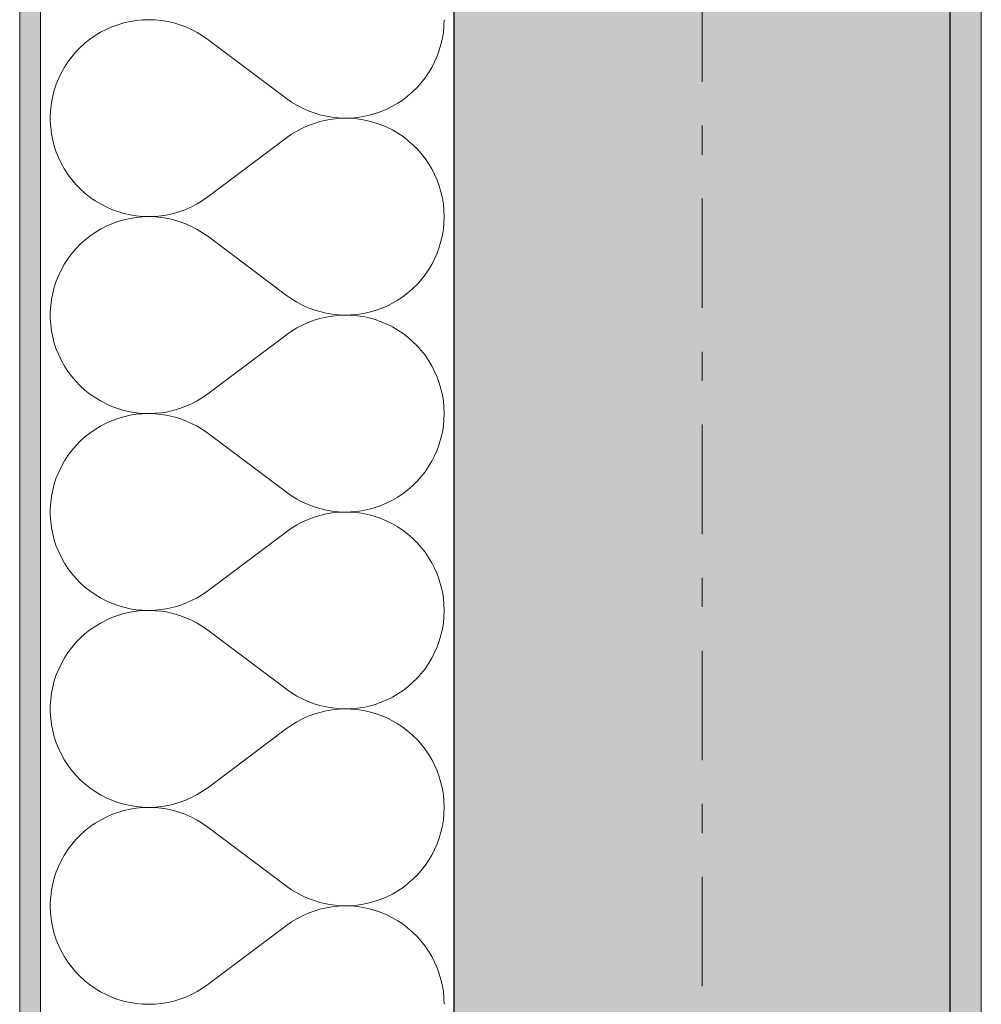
# Model space of a CAD drawing. Extents: x 100 to 2982, y 37 to 2050.
# Tile 19 of 130: x 620 to 666, y 889 to 936. Entities that reach past the tile are written whole.
import ezdxf
from ezdxf.xclip import XClip

# ---------------------------------------------------------------- set-up
doc = ezdxf.new("R2010")
doc.units = 0
doc.header["$MEASUREMENT"] = 0
doc.header["$XCLIPFRAME"] = 0
doc.linetypes.add('Przerywana podwójnie', pattern=[54.680554, 26.458333, -10.583333, 7.055556, -10.583333])
for name, color, linetype in [('410-K Osie', 7, 'Continuous'), ('420-K Ściany', 7, 'Continuous'), ('820-G Rysunki Obrazki', 7, 'Continuous')]:
    doc.layers.add(name, color=color, linetype=linetype)
pattern_1 = [(0, (-18316.349, -206.5255), (0, 8.660254), [0, -5]), (0, (-18313.849, -202.195), (0, 8.660254), [0, -5])]

# ---------------------------------------------------------------- blocks, each defined once
blk = doc.blocks.new('*X10')
at = {"layer": '420-K Ściany', "color": 174, "linetype": 'Continuous', "lineweight": 5, "ltscale": 0.2}
for p, q in [((625.137, 936.245), (624.839, 936.178)), ((625.438, 936.293), (625.137, 936.245)), ((625.743, 936.322), (625.438, 936.293)), ((626.048, 936.332), (625.743, 936.322)), ((626.353, 936.321), (626.048, 936.332)), ((626.658, 936.291), (626.353, 936.321)), ((626.959, 936.242), (626.658, 936.291)), ((627.257, 936.174), (626.959, 936.242)), ((640.316, 936.031), (640.326, 936.332)), ((623.708, 935.722), (623.446, 935.563)), ((623.979, 935.863), (623.708, 935.722)), ((624.259, 935.986), (623.979, 935.863)), ((624.546, 936.091), (624.259, 935.986)), ((624.839, 936.178), (624.546, 936.091)), ((627.55, 936.086), (627.257, 936.174)), ((627.836, 935.98), (627.55, 936.086)), ((628.115, 935.856), (627.836, 935.98)), ((628.386, 935.714), (628.115, 935.856)), ((640.24, 935.433), (640.288, 935.731)), ((640.288, 935.731), (640.316, 936.031)), ((623.196, 935.389), (622.957, 935.199)), ((623.446, 935.563), (623.196, 935.389)), ((628.647, 935.555), (628.386, 935.714)), ((628.897, 935.379), (628.647, 935.555)), ((628.897, 935.379), (632.707, 932.522)), ((640.174, 935.139), (640.24, 935.433)), ((622.517, 934.774), (622.319, 934.541)), ((622.73, 934.993), (622.517, 934.774)), ((622.957, 935.199), (622.73, 934.993)), ((639.987, 934.567), (640.089, 934.85)), ((640.089, 934.85), (640.174, 935.139)), ((622.136, 934.297), (621.969, 934.041)), ((622.319, 934.541), (622.136, 934.297)), ((639.729, 934.023), (639.866, 934.291)), ((639.866, 934.291), (639.987, 934.567)), ((621.969, 934.041), (621.819, 933.774)), ((639.574, 933.764), (639.729, 934.023)), ((621.687, 933.499), (621.572, 933.216)), ((621.819, 933.774), (621.687, 933.499)), ((639.218, 933.279), (639.404, 933.516)), ((639.404, 933.516), (639.574, 933.764)), ((621.475, 932.926), (621.398, 932.63)), ((621.572, 933.216), (621.475, 932.926)), ((638.804, 932.842), (639.018, 933.054)), ((639.018, 933.054), (639.218, 933.279)), ((621.398, 932.63), (621.339, 932.331)), ((632.707, 932.522), (632.953, 932.349)), ((638.087, 932.293), (638.338, 932.461)), ((638.338, 932.461), (638.577, 932.644)), ((638.577, 932.644), (638.804, 932.842)), ((621.3, 932.027), (621.281, 931.723)), ((621.339, 932.331), (621.3, 932.027)), ((632.953, 932.349), (633.21, 932.192)), ((633.21, 932.192), (633.477, 932.052)), ((633.477, 932.052), (633.752, 931.928)), ((633.752, 931.928), (634.034, 931.822)), ((637.28, 931.89), (637.558, 932.007)), ((637.558, 932.007), (637.827, 932.142)), ((637.827, 932.142), (638.087, 932.293)), ((621.281, 931.723), (621.281, 931.417)), ((634.034, 931.822), (634.322, 931.735)), ((634.322, 931.735), (634.615, 931.665)), ((634.615, 931.474), (634.322, 931.405)), ((634.615, 931.665), (634.912, 931.615)), ((634.912, 931.525), (634.615, 931.474)), ((634.912, 931.615), (635.211, 931.583)), ((635.211, 931.557), (634.912, 931.525)), ((635.211, 931.583), (635.512, 931.57)), ((635.512, 931.569), (635.211, 931.557)), ((635.512, 931.57), (635.813, 931.576)), ((635.813, 931.563), (635.512, 931.569)), ((635.813, 931.576), (636.114, 931.602)), ((636.114, 931.538), (635.813, 931.563)), ((636.114, 931.602), (636.411, 931.646)), ((636.411, 931.494), (636.114, 931.538)), ((636.411, 931.646), (636.706, 931.709)), ((636.706, 931.431), (636.411, 931.494)), ((636.706, 931.709), (636.996, 931.79)), ((636.996, 931.349), (636.706, 931.431)), ((636.996, 931.79), (637.28, 931.89)), ((621.281, 931.417), (621.3, 931.112)), ((621.3, 931.112), (621.339, 930.809)), ((633.477, 931.088), (633.21, 930.947)), ((633.752, 931.211), (633.477, 931.088)), ((634.034, 931.317), (633.752, 931.211)), ((634.322, 931.405), (634.034, 931.317)), ((637.28, 931.25), (636.996, 931.349)), ((637.558, 931.132), (637.28, 931.25)), ((637.827, 930.998), (637.558, 931.132)), ((638.087, 930.846), (637.827, 930.998)), ((621.339, 930.809), (621.398, 930.509)), ((621.398, 930.509), (621.475, 930.213)), ((628.897, 927.76), (632.707, 930.617)), ((632.953, 930.79), (632.707, 930.617)), ((633.21, 930.947), (632.953, 930.79)), ((638.338, 930.678), (638.087, 930.846)), ((638.577, 930.495), (638.338, 930.678)), ((638.804, 930.297), (638.577, 930.495)), ((621.475, 930.213), (621.572, 929.923)), ((639.018, 930.086), (638.804, 930.297)), ((639.218, 929.861), (639.018, 930.086)), ((621.572, 929.923), (621.687, 929.64)), ((621.687, 929.64), (621.819, 929.365)), ((639.404, 929.623), (639.218, 929.861)), ((639.574, 929.375), (639.404, 929.623)), ((621.819, 929.365), (621.969, 929.099)), ((621.969, 929.099), (622.136, 928.843)), ((639.729, 929.116), (639.574, 929.375)), ((639.866, 928.848), (639.729, 929.116)), ((622.136, 928.843), (622.319, 928.598)), ((622.319, 928.598), (622.517, 928.366)), ((639.987, 928.572), (639.866, 928.848)), ((640.089, 928.289), (639.987, 928.572)), ((622.517, 928.366), (622.73, 928.146)), ((622.73, 928.146), (622.957, 927.941)), ((640.174, 928), (640.089, 928.289)), ((622.957, 927.941), (623.196, 927.751)), ((623.196, 927.751), (623.446, 927.576)), ((628.647, 927.585), (628.897, 927.76)), ((640.24, 927.706), (640.174, 928)), ((640.288, 927.409), (640.24, 927.706)), ((623.446, 927.576), (623.708, 927.418)), ((623.708, 927.418), (623.979, 927.277)), ((623.979, 927.277), (624.259, 927.154)), ((624.259, 927.154), (624.546, 927.048)), ((627.55, 927.053), (627.836, 927.16)), ((627.836, 927.16), (628.115, 927.284)), ((628.115, 927.284), (628.386, 927.426)), ((628.386, 927.426), (628.647, 927.585)), ((640.316, 927.109), (640.288, 927.409)), ((624.546, 927.048), (624.839, 926.962)), ((624.839, 926.962), (625.137, 926.894)), ((625.137, 926.721), (624.839, 926.654)), ((625.137, 926.894), (625.438, 926.846)), ((625.438, 926.77), (625.137, 926.721)), ((625.438, 926.846), (625.743, 926.817)), ((625.743, 926.799), (625.438, 926.77)), ((625.743, 926.817), (626.048, 926.808)), ((626.048, 926.808), (625.743, 926.799)), ((626.048, 926.808), (626.353, 926.818)), ((626.353, 926.798), (626.048, 926.808)), ((626.353, 926.818), (626.658, 926.848)), ((626.658, 926.768), (626.353, 926.798)), ((626.658, 926.848), (626.959, 926.897)), ((626.959, 926.718), (626.658, 926.768)), ((626.959, 926.897), (627.257, 926.966)), ((627.257, 926.65), (626.959, 926.718)), ((627.257, 926.966), (627.55, 927.053)), ((640.326, 926.808), (640.316, 927.109)), ((640.316, 926.507), (640.326, 926.808)), ((623.708, 926.198), (623.446, 926.04)), ((623.979, 926.339), (623.708, 926.198)), ((624.259, 926.462), (623.979, 926.339)), ((624.546, 926.567), (624.259, 926.462)), ((624.839, 926.654), (624.546, 926.567)), ((627.55, 926.562), (627.257, 926.65)), ((627.836, 926.456), (627.55, 926.562)), ((628.115, 926.332), (627.836, 926.456)), ((628.386, 926.19), (628.115, 926.332)), ((640.24, 925.909), (640.288, 926.207)), ((640.288, 926.207), (640.316, 926.507)), ((623.196, 925.865), (622.957, 925.675)), ((623.446, 926.04), (623.196, 925.865)), ((628.647, 926.031), (628.386, 926.19)), ((628.897, 925.855), (628.647, 926.031)), ((628.897, 925.855), (632.707, 922.998)), ((640.174, 925.616), (640.24, 925.909)), ((622.517, 925.25), (622.319, 925.018)), ((622.73, 925.469), (622.517, 925.25)), ((622.957, 925.675), (622.73, 925.469)), ((639.987, 925.043), (640.089, 925.327)), ((640.089, 925.327), (640.174, 925.616)), ((622.136, 924.773), (621.969, 924.517)), ((622.319, 925.018), (622.136, 924.773)), ((639.729, 924.499), (639.866, 924.767)), ((639.866, 924.767), (639.987, 925.043)), ((621.969, 924.517), (621.819, 924.251)), ((639.574, 924.241), (639.729, 924.499)), ((621.687, 923.975), (621.572, 923.692)), ((621.819, 924.251), (621.687, 923.975)), ((639.218, 923.755), (639.404, 923.992)), ((639.404, 923.992), (639.574, 924.241)), ((621.475, 923.402), (621.398, 923.107)), ((621.572, 923.692), (621.475, 923.402)), ((638.804, 923.318), (639.018, 923.53)), ((639.018, 923.53), (639.218, 923.755)), ((621.398, 923.107), (621.339, 922.807)), ((632.707, 922.998), (632.953, 922.825)), ((638.087, 922.77), (638.338, 922.937)), ((638.338, 922.937), (638.577, 923.12)), ((638.577, 923.12), (638.804, 923.318)), ((621.3, 922.504), (621.281, 922.199)), ((621.339, 922.807), (621.3, 922.504)), ((632.953, 922.825), (633.21, 922.668)), ((633.21, 922.668), (633.477, 922.528)), ((633.477, 922.528), (633.752, 922.404)), ((633.752, 922.404), (634.034, 922.299)), ((637.28, 922.366), (637.558, 922.483)), ((637.558, 922.483), (637.827, 922.618)), ((637.827, 922.618), (638.087, 922.77)), ((621.281, 922.199), (621.281, 921.893)), ((634.034, 922.299), (634.322, 922.211)), ((634.322, 922.211), (634.615, 922.141)), ((634.615, 921.95), (634.322, 921.881)), ((634.615, 922.141), (634.912, 922.091)), ((634.912, 922.001), (634.615, 921.95)), ((634.912, 922.091), (635.211, 922.059)), ((635.211, 922.033), (634.912, 922.001)), ((635.211, 922.059), (635.512, 922.046)), ((635.512, 922.046), (635.211, 922.033)), ((635.512, 922.046), (635.813, 922.052)), ((635.813, 922.039), (635.512, 922.046)), ((635.813, 922.052), (636.114, 922.078)), ((636.114, 922.014), (635.813, 922.039)), ((636.114, 922.078), (636.411, 922.122)), ((636.411, 921.97), (636.114, 922.014)), ((636.411, 922.122), (636.706, 922.185)), ((636.706, 921.907), (636.411, 921.97)), ((636.706, 922.185), (636.996, 922.266)), ((636.996, 921.825), (636.706, 921.907)), ((636.996, 922.266), (637.28, 922.366)), ((621.281, 921.893), (621.3, 921.588)), ((621.3, 921.588), (621.339, 921.285)), ((633.477, 921.564), (633.21, 921.424)), ((633.752, 921.688), (633.477, 921.564)), ((634.034, 921.793), (633.752, 921.688)), ((634.322, 921.881), (634.034, 921.793)), ((637.28, 921.726), (636.996, 921.825)), ((637.558, 921.608), (637.28, 921.726)), ((637.827, 921.474), (637.558, 921.608)), ((638.087, 921.322), (637.827, 921.474)), ((621.339, 921.285), (621.398, 920.985)), ((621.398, 920.985), (621.475, 920.69)), ((628.897, 918.236), (632.707, 921.094)), ((632.953, 921.267), (632.707, 921.094)), ((633.21, 921.424), (632.953, 921.267)), ((638.338, 921.155), (638.087, 921.322)), ((638.577, 920.971), (638.338, 921.155)), ((638.804, 920.774), (638.577, 920.971)), ((621.475, 920.69), (621.572, 920.4)), ((639.018, 920.562), (638.804, 920.774)), ((639.218, 920.337), (639.018, 920.562)), ((621.572, 920.4), (621.687, 920.116)), ((621.687, 920.116), (621.819, 919.841)), ((639.404, 920.1), (639.218, 920.337)), ((639.574, 919.851), (639.404, 920.1)), ((621.819, 919.841), (621.969, 919.575)), ((621.969, 919.575), (622.136, 919.319)), ((639.729, 919.593), (639.574, 919.851)), ((639.866, 919.325), (639.729, 919.593)), ((622.136, 919.319), (622.319, 919.074)), ((622.319, 919.074), (622.517, 918.842)), ((639.987, 919.049), (639.866, 919.325)), ((640.089, 918.765), (639.987, 919.049)), ((622.517, 918.842), (622.73, 918.622)), ((622.73, 918.622), (622.957, 918.417)), ((640.174, 918.476), (640.089, 918.765)), ((622.957, 918.417), (623.196, 918.227)), ((623.196, 918.227), (623.446, 918.052)), ((628.647, 918.061), (628.897, 918.236)), ((640.24, 918.182), (640.174, 918.476)), ((640.288, 917.885), (640.24, 918.182)), ((623.446, 918.052), (623.708, 917.894)), ((623.708, 917.894), (623.979, 917.753)), ((623.979, 917.753), (624.259, 917.63)), ((624.259, 917.63), (624.546, 917.525)), ((627.55, 917.53), (627.836, 917.636)), ((627.836, 917.636), (628.115, 917.76)), ((628.115, 917.76), (628.386, 917.902)), ((628.386, 917.902), (628.647, 918.061)), ((640.316, 917.585), (640.288, 917.885)), ((624.546, 917.525), (624.839, 917.438)), ((624.839, 917.438), (625.137, 917.371)), ((625.137, 917.198), (624.839, 917.13)), ((625.137, 917.371), (625.438, 917.322)), ((625.438, 917.246), (625.137, 917.198)), ((625.438, 917.322), (625.743, 917.293)), ((625.743, 917.275), (625.438, 917.246)), ((625.743, 917.293), (626.048, 917.284)), ((626.048, 917.284), (625.743, 917.275)), ((626.048, 917.284), (626.353, 917.294)), ((626.353, 917.274), (626.048, 917.284)), ((626.353, 917.294), (626.658, 917.324)), ((626.658, 917.244), (626.353, 917.274)), ((626.658, 917.324), (626.959, 917.374)), ((626.959, 917.194), (626.658, 917.244)), ((626.959, 917.374), (627.257, 917.442)), ((627.257, 917.126), (626.959, 917.194)), ((627.257, 917.442), (627.55, 917.53)), ((640.326, 917.284), (640.316, 917.585)), ((640.316, 916.983), (640.326, 917.284)), ((623.708, 916.674), (623.446, 916.516)), ((623.979, 916.815), (623.708, 916.674)), ((624.259, 916.938), (623.979, 916.815)), ((624.546, 917.043), (624.259, 916.938)), ((624.839, 917.13), (624.546, 917.043)), ((627.55, 917.038), (627.257, 917.126)), ((627.836, 916.932), (627.55, 917.038)), ((628.115, 916.808), (627.836, 916.932)), ((628.386, 916.666), (628.115, 916.808)), ((640.24, 916.386), (640.288, 916.683)), ((640.288, 916.683), (640.316, 916.983)), ((623.196, 916.341), (622.957, 916.151)), ((623.446, 916.516), (623.196, 916.341)), ((628.647, 916.507), (628.386, 916.666)), ((628.897, 916.332), (628.647, 916.507)), ((628.897, 916.332), (632.707, 913.474)), ((640.174, 916.092), (640.24, 916.386)), ((622.517, 915.726), (622.319, 915.494)), ((622.73, 915.946), (622.517, 915.726)), ((622.957, 916.151), (622.73, 915.946)), ((639.987, 915.52), (640.089, 915.803)), ((640.089, 915.803), (640.174, 916.092)), ((622.136, 915.249), (621.969, 914.993)), ((622.319, 915.494), (622.136, 915.249)), ((639.729, 914.975), (639.866, 915.243)), ((639.866, 915.243), (639.987, 915.52)), ((621.969, 914.993), (621.819, 914.727)), ((639.574, 914.717), (639.729, 914.975)), ((621.687, 914.452), (621.572, 914.168)), ((621.819, 914.727), (621.687, 914.452)), ((639.218, 914.231), (639.404, 914.468)), ((639.404, 914.468), (639.574, 914.717)), ((621.475, 913.878), (621.398, 913.583)), ((621.572, 914.168), (621.475, 913.878)), ((638.804, 913.794), (639.018, 914.006)), ((639.018, 914.006), (639.218, 914.231)), ((621.398, 913.583), (621.339, 913.283)), ((632.707, 913.474), (632.953, 913.301)), ((638.087, 913.246), (638.338, 913.413)), ((638.338, 913.413), (638.577, 913.597)), ((638.577, 913.597), (638.804, 913.794)), ((621.3, 912.98), (621.281, 912.675)), ((621.339, 913.283), (621.3, 912.98)), ((632.953, 913.301), (633.21, 913.144)), ((633.21, 913.144), (633.477, 913.004)), ((633.477, 913.004), (633.752, 912.88)), ((633.752, 912.88), (634.034, 912.775)), ((637.28, 912.842), (637.558, 912.96)), ((637.558, 912.96), (637.827, 913.094)), ((637.827, 913.094), (638.087, 913.246)), ((621.281, 912.675), (621.281, 912.369)), ((634.034, 912.775), (634.322, 912.687)), ((634.322, 912.687), (634.615, 912.618)), ((634.615, 912.427), (634.322, 912.357)), ((634.615, 912.618), (634.912, 912.567)), ((634.912, 912.477), (634.615, 912.427)), ((634.912, 912.567), (635.211, 912.535)), ((635.211, 912.509), (634.912, 912.477)), ((635.211, 912.535), (635.512, 912.522)), ((635.512, 912.522), (635.211, 912.509)), ((635.512, 912.522), (635.813, 912.529)), ((635.813, 912.516), (635.512, 912.522)), ((635.813, 912.529), (636.114, 912.554)), ((636.114, 912.49), (635.813, 912.516)), ((636.114, 912.554), (636.411, 912.598)), ((636.411, 912.446), (636.114, 912.49)), ((636.411, 912.598), (636.706, 912.661)), ((636.706, 912.383), (636.411, 912.446)), ((636.706, 912.661), (636.996, 912.743)), ((636.996, 912.302), (636.706, 912.383)), ((636.996, 912.743), (637.28, 912.842)), ((621.281, 912.369), (621.3, 912.064)), ((621.3, 912.064), (621.339, 911.761)), ((633.477, 912.04), (633.21, 911.9)), ((633.752, 912.164), (633.477, 912.04)), ((634.034, 912.27), (633.752, 912.164)), ((634.322, 912.357), (634.034, 912.27)), ((637.28, 912.202), (636.996, 912.302)), ((637.558, 912.085), (637.28, 912.202)), ((637.827, 911.95), (637.558, 912.085)), ((638.087, 911.798), (637.827, 911.95)), ((621.339, 911.761), (621.398, 911.461)), ((621.398, 911.461), (621.475, 911.166)), ((628.897, 908.713), (632.707, 911.57)), ((632.953, 911.743), (632.707, 911.57)), ((633.21, 911.9), (632.953, 911.743)), ((638.338, 911.631), (638.087, 911.798)), ((638.577, 911.448), (638.338, 911.631)), ((638.804, 911.25), (638.577, 911.448)), ((621.475, 911.166), (621.572, 910.876)), ((639.018, 911.038), (638.804, 911.25)), ((639.218, 910.813), (639.018, 911.038)), ((621.572, 910.876), (621.687, 910.593)), ((621.687, 910.593), (621.819, 910.317)), ((639.404, 910.576), (639.218, 910.813)), ((639.574, 910.327), (639.404, 910.576)), ((621.819, 910.317), (621.969, 910.051)), ((621.969, 910.051), (622.136, 909.795)), ((639.729, 910.069), (639.574, 910.327)), ((639.866, 909.801), (639.729, 910.069)), ((622.136, 909.795), (622.319, 909.55)), ((622.319, 909.55), (622.517, 909.318)), ((639.987, 909.525), (639.866, 909.801)), ((640.089, 909.242), (639.987, 909.525)), ((622.517, 909.318), (622.73, 909.099)), ((622.73, 909.099), (622.957, 908.893)), ((640.174, 908.952), (640.089, 909.242)), ((622.957, 908.893), (623.196, 908.703)), ((623.196, 908.703), (623.446, 908.528)), ((628.647, 908.537), (628.897, 908.713)), ((640.24, 908.659), (640.174, 908.952)), ((640.288, 908.361), (640.24, 908.659)), ((623.446, 908.528), (623.708, 908.37)), ((623.708, 908.37), (623.979, 908.229)), ((623.979, 908.229), (624.259, 908.106)), ((624.259, 908.106), (624.546, 908.001)), ((627.55, 908.006), (627.836, 908.112)), ((627.836, 908.112), (628.115, 908.236)), ((628.115, 908.236), (628.386, 908.378)), ((628.386, 908.378), (628.647, 908.537)), ((640.316, 908.061), (640.288, 908.361)), ((624.546, 908.001), (624.839, 907.914)), ((624.839, 907.914), (625.137, 907.847)), ((625.137, 907.674), (624.839, 907.606)), ((625.137, 907.847), (625.438, 907.798)), ((625.438, 907.722), (625.137, 907.674)), ((625.438, 907.798), (625.743, 907.77)), ((625.743, 907.751), (625.438, 907.722)), ((625.743, 907.77), (626.048, 907.76)), ((626.048, 907.76), (625.743, 907.751)), ((626.048, 907.76), (626.353, 907.771)), ((626.353, 907.75), (626.048, 907.76)), ((626.353, 907.771), (626.658, 907.8)), ((626.658, 907.72), (626.353, 907.75)), ((626.658, 907.8), (626.959, 907.85)), ((626.959, 907.671), (626.658, 907.72)), ((626.959, 907.85), (627.257, 907.918)), ((627.257, 907.602), (626.959, 907.671)), ((627.257, 907.918), (627.55, 908.006)), ((640.326, 907.76), (640.316, 908.061)), ((640.316, 907.459), (640.326, 907.76)), ((623.708, 907.15), (623.446, 906.992)), ((623.979, 907.291), (623.708, 907.15)), ((624.259, 907.414), (623.979, 907.291)), ((624.546, 907.52), (624.259, 907.414)), ((624.839, 907.606), (624.546, 907.52)), ((627.55, 907.515), (627.257, 907.602)), ((627.836, 907.408), (627.55, 907.515)), ((628.115, 907.284), (627.836, 907.408)), ((628.386, 907.142), (628.115, 907.284)), ((640.24, 906.862), (640.288, 907.159)), ((640.288, 907.159), (640.316, 907.459)), ((623.196, 906.817), (622.957, 906.627)), ((623.446, 906.992), (623.196, 906.817)), ((628.647, 906.983), (628.386, 907.142)), ((628.897, 906.808), (628.647, 906.983)), ((628.897, 906.808), (632.707, 903.951)), ((640.174, 906.568), (640.24, 906.862)), ((622.517, 906.203), (622.319, 905.97)), ((622.73, 906.422), (622.517, 906.203)), ((622.957, 906.627), (622.73, 906.422)), ((639.987, 905.996), (640.089, 906.279)), ((640.089, 906.279), (640.174, 906.568)), ((622.136, 905.725), (621.969, 905.469)), ((622.319, 905.97), (622.136, 905.725)), ((639.729, 905.452), (639.866, 905.72)), ((639.866, 905.72), (639.987, 905.996)), ((621.969, 905.469), (621.819, 905.203)), ((639.574, 905.193), (639.729, 905.452)), ((621.687, 904.928), (621.572, 904.645)), ((621.819, 905.203), (621.687, 904.928)), ((639.218, 904.707), (639.404, 904.945)), ((639.404, 904.945), (639.574, 905.193)), ((621.475, 904.355), (621.398, 904.059)), ((621.572, 904.645), (621.475, 904.355)), ((638.804, 904.271), (639.018, 904.482)), ((639.018, 904.482), (639.218, 904.707)), ((621.398, 904.059), (621.339, 903.759)), ((632.707, 903.951), (632.953, 903.778)), ((638.087, 903.722), (638.338, 903.89)), ((638.338, 903.89), (638.577, 904.073)), ((638.577, 904.073), (638.804, 904.271)), ((621.3, 903.456), (621.281, 903.151)), ((621.339, 903.759), (621.3, 903.456)), ((632.953, 903.778), (633.21, 903.621)), ((633.21, 903.621), (633.477, 903.48)), ((633.477, 903.48), (633.752, 903.357)), ((633.752, 903.357), (634.034, 903.251)), ((637.28, 903.318), (637.558, 903.436)), ((637.558, 903.436), (637.827, 903.571)), ((637.827, 903.571), (638.087, 903.722)), ((621.281, 903.151), (621.281, 902.846)), ((634.034, 903.251), (634.322, 903.163)), ((634.322, 903.163), (634.615, 903.094)), ((634.615, 902.903), (634.322, 902.833)), ((634.615, 903.094), (634.912, 903.043)), ((634.912, 902.953), (634.615, 902.903)), ((634.912, 903.043), (635.211, 903.011)), ((635.211, 902.985), (634.912, 902.953)), ((635.211, 903.011), (635.512, 902.999)), ((635.512, 902.998), (635.211, 902.985)), ((635.512, 902.999), (635.813, 903.005)), ((635.813, 902.992), (635.512, 902.998)), ((635.813, 903.005), (636.114, 903.03)), ((636.114, 902.966), (635.813, 902.992)), ((636.114, 903.03), (636.411, 903.074)), ((636.411, 902.922), (636.114, 902.966)), ((636.411, 903.074), (636.706, 903.137)), ((636.706, 902.859), (636.411, 902.922)), ((636.706, 903.137), (636.996, 903.219)), ((636.996, 902.778), (636.706, 902.859)), ((636.996, 903.219), (637.28, 903.318)), ((621.281, 902.846), (621.3, 902.541)), ((621.3, 902.541), (621.339, 902.238)), ((633.477, 902.517), (633.21, 902.376)), ((633.752, 902.64), (633.477, 902.517)), ((634.034, 902.746), (633.752, 902.64)), ((634.322, 902.833), (634.034, 902.746)), ((637.28, 902.678), (636.996, 902.778)), ((637.558, 902.561), (637.28, 902.678)), ((637.827, 902.426), (637.558, 902.561)), ((638.087, 902.275), (637.827, 902.426)), ((621.339, 902.238), (621.398, 901.938)), ((621.398, 901.938), (621.475, 901.642)), ((628.897, 899.189), (632.707, 902.046)), ((632.953, 902.219), (632.707, 902.046)), ((633.21, 902.376), (632.953, 902.219)), ((638.338, 902.107), (638.087, 902.275)), ((638.577, 901.924), (638.338, 902.107)), ((638.804, 901.726), (638.577, 901.924)), ((621.475, 901.642), (621.572, 901.352)), ((639.018, 901.514), (638.804, 901.726)), ((639.218, 901.289), (639.018, 901.514)), ((621.572, 901.352), (621.687, 901.069)), ((621.687, 901.069), (621.819, 900.794)), ((639.404, 901.052), (639.218, 901.289)), ((639.574, 900.804), (639.404, 901.052)), ((621.819, 900.794), (621.969, 900.527)), ((621.969, 900.527), (622.136, 900.271)), ((639.729, 900.545), (639.574, 900.804)), ((639.866, 900.277), (639.729, 900.545)), ((622.136, 900.271), (622.319, 900.027)), ((622.319, 900.027), (622.517, 899.794)), ((639.987, 900.001), (639.866, 900.277)), ((640.089, 899.718), (639.987, 900.001)), ((622.517, 899.794), (622.73, 899.575)), ((622.73, 899.575), (622.957, 899.37)), ((640.174, 899.429), (640.089, 899.718)), ((622.957, 899.37), (623.196, 899.179)), ((623.196, 899.179), (623.446, 899.005)), ((628.647, 899.013), (628.897, 899.189)), ((640.24, 899.135), (640.174, 899.429)), ((640.288, 898.837), (640.24, 899.135)), ((623.446, 899.005), (623.708, 898.847)), ((623.708, 898.847), (623.979, 898.706)), ((623.979, 898.706), (624.259, 898.582)), ((624.259, 898.582), (624.546, 898.477)), ((627.55, 898.482), (627.836, 898.588)), ((627.836, 898.588), (628.115, 898.712)), ((628.115, 898.712), (628.386, 898.854)), ((628.386, 898.854), (628.647, 899.013)), ((640.316, 898.537), (640.288, 898.837)), ((624.546, 898.477), (624.839, 898.39)), ((624.839, 898.39), (625.137, 898.323)), ((625.137, 898.15), (624.839, 898.082)), ((625.137, 898.323), (625.438, 898.275)), ((625.438, 898.198), (625.137, 898.15)), ((625.438, 898.275), (625.743, 898.246)), ((625.743, 898.227), (625.438, 898.198)), ((625.743, 898.246), (626.048, 898.236)), ((626.048, 898.236), (625.743, 898.227)), ((626.048, 898.236), (626.353, 898.247)), ((626.353, 898.226), (626.048, 898.236)), ((626.353, 898.247), (626.658, 898.277)), ((626.658, 898.196), (626.353, 898.226)), ((626.658, 898.277), (626.959, 898.326)), ((626.959, 898.147), (626.658, 898.196)), ((626.959, 898.326), (627.257, 898.395)), ((627.257, 898.078), (626.959, 898.147)), ((627.257, 898.395), (627.55, 898.482)), ((640.326, 898.236), (640.316, 898.537)), ((640.316, 897.935), (640.326, 898.236)), ((623.708, 897.626), (623.446, 897.468)), ((623.979, 897.767), (623.708, 897.626)), ((624.259, 897.891), (623.979, 897.767)), ((624.546, 897.996), (624.259, 897.891)), ((624.839, 898.082), (624.546, 897.996)), ((627.55, 897.991), (627.257, 898.078)), ((627.836, 897.885), (627.55, 897.991)), ((628.115, 897.76), (627.836, 897.885)), ((628.386, 897.618), (628.115, 897.76)), ((640.24, 897.338), (640.288, 897.635)), ((640.288, 897.635), (640.316, 897.935)), ((623.196, 897.294), (622.957, 897.103)), ((623.446, 897.468), (623.196, 897.294)), ((628.647, 897.459), (628.386, 897.618)), ((628.897, 897.284), (628.647, 897.459)), ((628.897, 897.284), (632.707, 894.427)), ((640.174, 897.044), (640.24, 897.338)), ((622.517, 896.679), (622.319, 896.446)), ((622.73, 896.898), (622.517, 896.679)), ((622.957, 897.103), (622.73, 896.898)), ((639.987, 896.472), (640.089, 896.755)), ((640.089, 896.755), (640.174, 897.044)), ((622.136, 896.201), (621.969, 895.945)), ((622.319, 896.446), (622.136, 896.201)), ((639.729, 895.928), (639.866, 896.196)), ((639.866, 896.196), (639.987, 896.472)), ((621.969, 895.945), (621.819, 895.679)), ((639.574, 895.669), (639.729, 895.928)), ((621.687, 895.404), (621.572, 895.121)), ((621.819, 895.679), (621.687, 895.404)), ((639.218, 895.184), (639.404, 895.421)), ((639.404, 895.421), (639.574, 895.669)), ((621.475, 894.831), (621.398, 894.535)), ((621.572, 895.121), (621.475, 894.831)), ((638.804, 894.747), (639.018, 894.959)), ((639.018, 894.959), (639.218, 895.184)), ((621.398, 894.535), (621.339, 894.235)), ((632.707, 894.427), (632.953, 894.254)), ((638.087, 894.198), (638.338, 894.366)), ((638.338, 894.366), (638.577, 894.549)), ((638.577, 894.549), (638.804, 894.747)), ((621.3, 893.932), (621.281, 893.627)), ((621.339, 894.235), (621.3, 893.932)), ((632.953, 894.254), (633.21, 894.097)), ((633.21, 894.097), (633.477, 893.956)), ((633.477, 893.956), (633.752, 893.833)), ((633.752, 893.833), (634.034, 893.727)), ((637.28, 893.795), (637.558, 893.912)), ((637.558, 893.912), (637.827, 894.047)), ((637.827, 894.047), (638.087, 894.198)), ((621.281, 893.627), (621.281, 893.322)), ((634.034, 893.727), (634.322, 893.639)), ((634.322, 893.639), (634.615, 893.57)), ((634.615, 893.379), (634.322, 893.31)), ((634.615, 893.57), (634.912, 893.519)), ((634.912, 893.43), (634.615, 893.379)), ((634.912, 893.519), (635.211, 893.488)), ((635.211, 893.461), (634.912, 893.43)), ((635.211, 893.488), (635.512, 893.475)), ((635.512, 893.474), (635.211, 893.461)), ((635.512, 893.475), (635.813, 893.481)), ((635.813, 893.468), (635.512, 893.474)), ((635.813, 893.481), (636.114, 893.506)), ((636.114, 893.443), (635.813, 893.468)), ((636.114, 893.506), (636.411, 893.551)), ((636.411, 893.398), (636.114, 893.443)), ((636.411, 893.551), (636.706, 893.614)), ((636.706, 893.335), (636.411, 893.398)), ((636.706, 893.614), (636.996, 893.695)), ((636.996, 893.254), (636.706, 893.335)), ((636.996, 893.695), (637.28, 893.795)), ((621.281, 893.322), (621.3, 893.017)), ((621.3, 893.017), (621.339, 892.714)), ((633.477, 892.993), (633.21, 892.852)), ((633.752, 893.116), (633.477, 892.993)), ((634.034, 893.222), (633.752, 893.116)), ((634.322, 893.31), (634.034, 893.222)), ((637.28, 893.154), (636.996, 893.254)), ((637.558, 893.037), (637.28, 893.154)), ((637.827, 892.902), (637.558, 893.037)), ((638.087, 892.751), (637.827, 892.902)), ((621.339, 892.714), (621.398, 892.414)), ((621.398, 892.414), (621.475, 892.118)), ((628.897, 889.665), (632.707, 892.522)), ((632.953, 892.695), (632.707, 892.522)), ((633.21, 892.852), (632.953, 892.695)), ((638.338, 892.583), (638.087, 892.751)), ((638.577, 892.4), (638.338, 892.583)), ((638.804, 892.202), (638.577, 892.4)), ((621.475, 892.118), (621.572, 891.828)), ((639.018, 891.99), (638.804, 892.202)), ((639.218, 891.765), (639.018, 891.99)), ((621.572, 891.828), (621.687, 891.545)), ((621.687, 891.545), (621.819, 891.27)), ((639.404, 891.528), (639.218, 891.765)), ((639.574, 891.28), (639.404, 891.528)), ((621.819, 891.27), (621.969, 891.004)), ((621.969, 891.004), (622.136, 890.748)), ((639.729, 891.021), (639.574, 891.28)), ((639.866, 890.753), (639.729, 891.021)), ((622.136, 890.748), (622.319, 890.503)), ((622.319, 890.503), (622.517, 890.27)), ((639.987, 890.477), (639.866, 890.753)), ((640.089, 890.194), (639.987, 890.477)), ((622.517, 890.27), (622.73, 890.051)), ((622.73, 890.051), (622.957, 889.846)), ((640.174, 889.905), (640.089, 890.194)), ((622.957, 889.846), (623.196, 889.655)), ((623.196, 889.655), (623.446, 889.481)), ((628.647, 889.49), (628.897, 889.665)), ((640.24, 889.611), (640.174, 889.905)), ((640.288, 889.314), (640.24, 889.611)), ((623.446, 889.481), (623.708, 889.323)), ((623.708, 889.323), (623.979, 889.182)), ((623.979, 889.182), (624.259, 889.058)), ((624.259, 889.058), (624.546, 888.953)), ((627.55, 888.958), (627.836, 889.064)), ((627.836, 889.064), (628.115, 889.189)), ((628.115, 889.189), (628.386, 889.331)), ((628.386, 889.331), (628.647, 889.49)), ((640.316, 889.014), (640.288, 889.314)), ((624.546, 888.953), (624.839, 888.867)), ((624.839, 888.867), (625.137, 888.799)), ((625.137, 888.799), (625.438, 888.751)), ((625.438, 888.751), (625.743, 888.722)), ((625.743, 888.722), (626.048, 888.713)), ((626.048, 888.713), (626.353, 888.723)), ((626.353, 888.723), (626.658, 888.753)), ((626.658, 888.753), (626.959, 888.802)), ((626.959, 888.802), (627.257, 888.871)), ((627.257, 888.871), (627.55, 888.958)), ((640.326, 888.713), (640.316, 889.014))]:
    blk.add_line(p, q, dxfattribs=at)
blk = doc.blocks.new('Rysunek_1_1', base_point=(-18316.349, -206.526))
at = {"layer": '420-K Ściany', "linetype": 'Continuous', "lineweight": 5}
h = blk.add_hatch(dxfattribs=at)
h.set_pattern_fill('Tynk_0001', color=176, style=0, pattern_type=2)
h.set_pattern_definition(pattern_1)
h.paths.add_polyline_path([(620.802, 575.509), (620.802, 1180.509), (619.802, 1180.509), (619.802, 575.509)])
at = {"layer": '420-K Ściany', "linetype": 'Continuous', "lineweight": 13}
blk.add_hatch(color=62, dxfattribs=at).paths.add_polyline_path([(664.802, 619.509), (664.802, 1180.509), (640.802, 1180.509), (640.802, 619.509)])
at = {"layer": '420-K Ściany', "linetype": 'Continuous', "lineweight": 5}
h = blk.add_hatch(dxfattribs=at)
h.set_pattern_fill('Tynk_0001', color=180, style=0, pattern_type=2)
h.set_pattern_definition(pattern_1)
h.paths.add_polyline_path([(666.302, 621.009), (666.302, 1180.509), (664.802, 1180.509), (664.802, 621.009)])
at = {"layer": '410-K Osie', "color": 4, "linetype": 'Przerywana podwójnie', "lineweight": 13, "ltscale": 0.2}
blk.add_line((652.802, 1813.509), (652.802, 529.46), dxfattribs=at)
blk.add_line((652.802, 1813.509), (652.802, 529.46), dxfattribs=at)
at = {"layer": '420-K Ściany', "color": 67, "linetype": 'Continuous', "lineweight": 13, "ltscale": 0.2}
blk.add_line((620.802, 1180.509), (620.802, 595.509), dxfattribs=at)
at = {"layer": '420-K Ściany', "color": 27, "linetype": 'Continuous', "lineweight": 25, "ltscale": 0.2}
for p, q in [((640.802, 1180.509), (640.802, 619.509)), ((664.802, 621.009), (664.802, 1180.509))]:
    blk.add_line(p, q, dxfattribs=at)
at = {"layer": '420-K Ściany', "color": 47, "linetype": 'Continuous', "lineweight": 15, "ltscale": 0.2, "flags": 128}
for points in [[(619.802, 1180.509), (619.802, 575.509)], [(666.302, 621.009), (666.302, 1180.509)]]:
    blk.add_lwpolyline(points, dxfattribs=at)
at = {"color": 65, "linetype": 'Continuous', "lineweight": 13, "ltscale": 0.2}
blk.add_blockref('*X10', (0, 0), dxfattribs=at)

msp = doc.modelspace()

# ---------------------------------------------------------------- block references
at = {"layer": '820-G Rysunki Obrazki', "color": 65, "linetype": 'Continuous', "lineweight": 13, "ltscale": 0.2}
ref = msp.add_blockref('Rysunek_1_1', (-18316.349, -206.526), dxfattribs=at)
XClip(ref).set_block_clipping_path([(244.527027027, 75.2081975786), (2570.9054054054, 2024.1891891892)])

doc.saveas('drawing.dxf')
